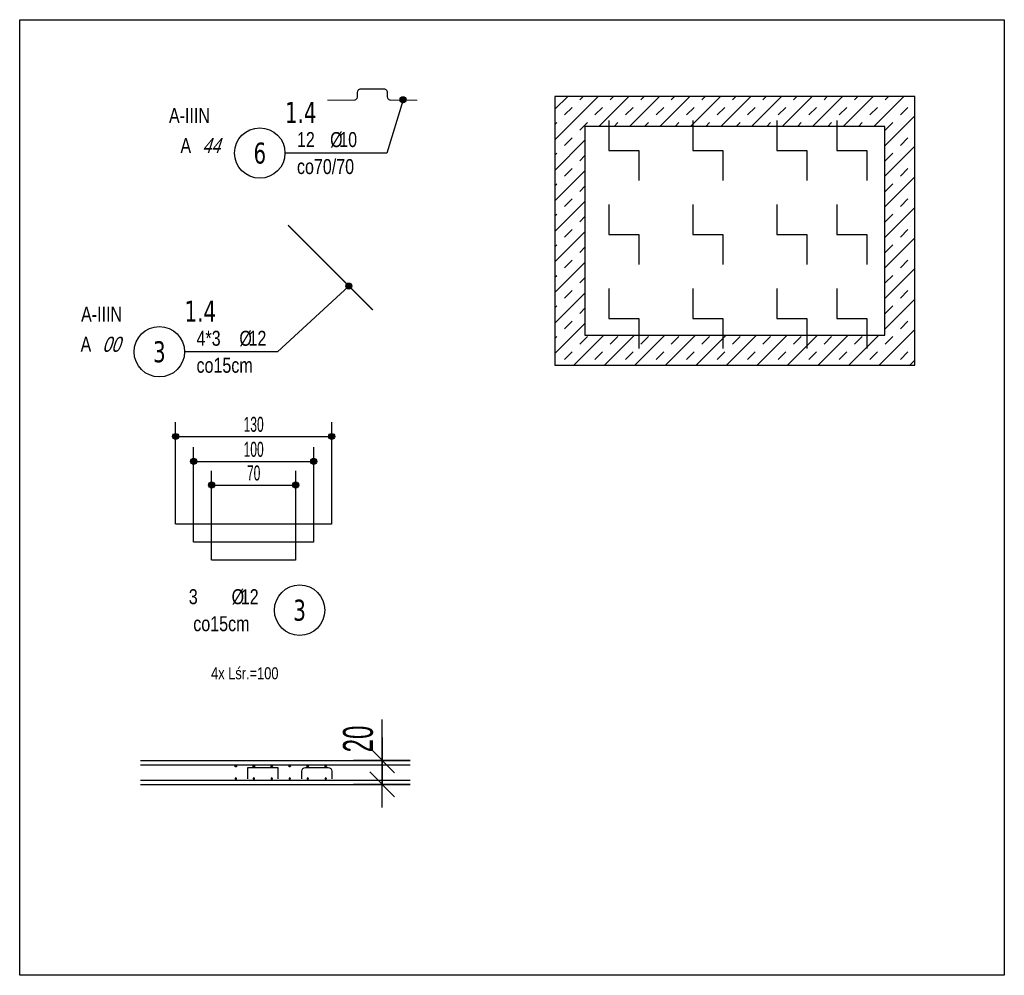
# Model space of a CAD drawing. Header units: millimetres. Extents: x -16329 to 169533, y -50079 to -15666.
# Tile 1 of 13: x -16061 to -15240, y -17452 to -16656. Entities that reach past the tile are written whole.
import ezdxf
from ezdxf.enums import TextEntityAlignment as Align

# ---------------------------------------------------------------- set-up
doc = ezdxf.new("R2010")
doc.units = ezdxf.units.MM
doc.header["$LTSCALE"] = 10
for name, color, linetype in [('BD_wig', 3, 'Continuous'), ('BZ_odn', 1, 'Continuous'), ('BZ_opi1', 7, 'Continuous'), ('BZ_opi2', 4, 'Continuous'), ('BZ_opi3', 30, 'Continuous'), ('BZ_opi4', 53, 'Continuous'), ('BZ_P_prz', 4, 'Continuous'), ('BZ_P_wid', 3, 'Continuous'), ('BZ_szr', 1, 'Continuous'), ('BZ_wym', 1, 'Continuous')]:
    doc.layers.add(name, color=color, linetype=linetype)
doc.layers.add('BZ_pom', color=6, linetype='Continuous', plot=False)
doc.styles.add('BIKTBG', font='tahoma.ttf', dxfattribs={"width": 0.85})
doc.styles.add('BIKTC', font='bikromsw.shx', dxfattribs={"width": 0.85})
doc.styles.add('BIKTS', font='bikromsw.shx', dxfattribs={"width": 0.8})
doc.styles.add('BIKWYM', font='bikromsw.shx', dxfattribs={"width": 0.6})
doc.dimstyles.new('BA_KR_100_cm', dxfattribs={"dimtxt": 25, "dimasz": 1.666667, "dimexe": 24, "dimexo": 0, "dimgap": 0, "dimtad": 0, "dimdec": 1, "dimrnd": 0.5, "dimzin": 9, "dimdsep": 46, "dimtxsty": 'BIKWYM', "dimblk": 'WYM-KR', "dimcen": 0, "dimdle": 20, "dimclrd": 256, "dimclre": 256, "dimclrt": 2, "dimadec": 0, "dimazin": 0, "dimtfac": 0.033333, "dimtdec": 1, "dimtmove": 0, "dimatfit": 3, "dimldrblk": 'WYM-KR', "dimfxl": 25, "dimfxlon": 1, "dimtvp": 0.8, "dimtolj": 1, "dimarcsym": 0})
doc.dimstyles.new('BZ_KP_50_cm', dxfattribs={"dimscale": 0.5, "dimtxt": 25, "dimasz": 1.666667, "dimexe": 24, "dimexo": 0, "dimgap": 0, "dimtad": 0, "dimdec": 1, "dimrnd": 0.5, "dimzin": 9, "dimdsep": 46, "dimtxsty": 'BIKWYM', "dimblk": 'WYM-KR', "dimblk1": 'WYM-KP', "dimblk2": 'WYM-KP', "dimsah": 1, "dimcen": 0, "dimdle": 20, "dimclrd": 256, "dimclre": 256, "dimclrt": 7, "dimadec": 0, "dimazin": 0, "dimtfac": 0.033333, "dimtdec": 1, "dimtmove": 0, "dimatfit": 3, "dimldrblk": 'WYM-KP', "dimfxl": 1, "dimtvp": 0.8, "dimtolj": 1, "dimarcsym": 0})

# ---------------------------------------------------------------- blocks, each defined once
blk = doc.blocks.new('WYM-KR')
at = {"color": 7, "linetype": 'ByBlock'}
blk.add_line((6.24, 6.24), (-6.24, -6.24), dxfattribs=at)
at = {"linetype": 'ByBlock'}
blk.add_line((11.52, 0), (-11.52, 0), dxfattribs=at)
blk = doc.blocks.new('*D31')
at = {"layer": 'BZ_opi1', "lineweight": -2}
for p, q in [((-15758.83, -17273.24), (-15758.83, -17239.19)), ((-15735.53, -17273.24), (-15782.83, -17273.24)), ((-15758.83, -17291.58), (-15758.83, -17274.91)), ((-15735.53, -17293.24), (-15782.83, -17293.24))]:
    blk.add_line(p, q, dxfattribs=at)
at = {"layer": 'Defpoints', "color": 0, "lineweight": -2}
for p in [(-15758.83, -17273.24), (-15735.53, -17273.24), (-15735.53, -17293.24)]:
    blk.add_point(p, dxfattribs=at)
at = {"layer": 'BZ_opi1', "lineweight": -2, "xscale": 1.666666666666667, "yscale": 1.666666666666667, "zscale": 1.666666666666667}
for p, rotation in [((-15758.83, -17273.24), 90), ((-15758.83, -17293.24), 270)]:
    blk.add_blockref('WYM-KR', p, dxfattribs=dict(at, rotation=rotation))
at = {"layer": 'BZ_opi1', "color": 2, "lineweight": -2, "insert": (-15778.83, -17255.38), "char_height": 25, "attachment_point": 5, "rotation": 90, "style": 'BIKWYM'}
blk.add_mtext('\\A1;20', dxfattribs=at)
blk = doc.blocks.new('PRET3')
blk.add_hatch(color=0).paths.add_polyline_path([(0.5, 0, 1), (-0.5, 0, 1)])
at = {"color": 0}
blk.add_circle((0, 0), 0.5, dxfattribs=at)
blk = doc.blocks.new('bik_BlkOpPretU', base_point=(18572.9, 5991.4))
at = {"layer": 'BZ_opi2', "style": 'BIKTBG', "width": 0.8}
blk.add_attdef('NUMER', text='', height=26.2, dxfattribs=at).set_placement((18420.6, 5991.4), align=Align.MIDDLE_CENTER)
at = {"layer": 'BZ_opi4', "style": 'BIKTS', "width": 0.8}
for tag, p in [('SZTUK', (18467.1, 5998.9)), ('PRZEDR_FI', (18535, 5998.9)), ('PRZEKROJ', (18546.4, 5998.9)), ('UWAGA', (18467.1, 5965.1))]:
    blk.add_attdef(tag, p, '', height=18.8, dxfattribs=at)
at = {"layer": 'BZ_pom', "width": 0.8}
for tag, p, height, style in [('GATUNEK', (18346.6, 6028.9), 18.8, 'BIKTS'), ('POZYCJA', (18452.1, 6028.9), 26.2, 'BIKTBG'), ('METODA_L', (18348.6, 5991.4), 18.8, 'BIKTS')]:
    blk.add_attdef(tag, p, '', height=height, dxfattribs=dict(at, style=style))
at = {"layer": 'BZ_wym', "width": 0.8}
for tag, p, height, style, flags in [('PRZEDR_L', (18467.1, 5937), 18.8, 'BIKTS', 1), ('DLUGOSC', (18467.1, 5908.9), 18.8, 'BIKTS', 1), ('TYP_PRETA', (18467.1, 5880.7), 18.8, 'BIKTS', 3), ('PRZEDR_NR', (18467.1, 5852.6), 26.2, 'BIKTBG', 1), ('PRZEDR_SZT', (18467.1, 5824.5), 18.8, 'BIKTS', 1), ('EURO_KOD', (18467.1, 5796.4), 18.8, 'BIKTS', 3), ('EURO_KOD_SEGMENTY', (18507.9, 5796.4), 18.8, 'BIKTS', 3), ('HAK_1', (18467.1, 5768.2), 18.8, 'BIKTS', 3), ('HAK_2', (18467.1, 5740.1), 18.8, 'BIKTS', 3), ('ID', (18467.1, 5712), 18.8, 'BIKTS', 3), ('ID_C', (18467.1, 5683.9), 18.8, 'BIKTS', 3), ('b_atr_0', (18467.1, 5655.7), 18.8, 'BIKTS', 3)]:
    blk.add_attdef(tag, p, '', height=height, dxfattribs=dict(at, style=style, flags=flags))
blk = doc.blocks.new('WYM-KP')
blk.add_hatch(color=256).paths.add_polyline_path([(3, 0, 1), (-3, 0, 1)])
blk.add_circle((0, 0), 3)
blk = doc.blocks.new('*D34')
at = {"layer": 'BZ_opi1', "lineweight": -2}
for p, q in [((-15901, -17106.27), (-15901, -17031.79)), ((-15830.9, -17106.27), (-15830.9, -17031.79)), ((-15900.17, -17043.79), (-15831.73, -17043.79))]:
    blk.add_line(p, q, dxfattribs=at)
at = {"layer": 'Defpoints', "color": 0, "lineweight": -2}
for p in [(-15830.9, -17043.79), (-15901, -17106.27), (-15830.9, -17106.27)]:
    blk.add_point(p, dxfattribs=at)
at = {"layer": 'BZ_opi1', "lineweight": -2, "xscale": 0.8333333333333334, "yscale": 0.8333333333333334, "zscale": 0.8333333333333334, "rotation": 180}
blk.add_blockref('WYM-KP', (-15901, -17043.79), dxfattribs=at)
at = {"layer": 'BZ_opi1', "lineweight": -2, "xscale": 0.8333333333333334, "yscale": 0.8333333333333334, "zscale": 0.8333333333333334}
blk.add_blockref('WYM-KP', (-15830.9, -17043.79), dxfattribs=at)
at = {"layer": 'BZ_opi1', "color": 7, "lineweight": -2, "insert": (-15865.95, -17033.79), "char_height": 12.5, "attachment_point": 5, "style": 'BIKWYM'}
blk.add_mtext('\\A1;70', dxfattribs=at)
blk = doc.blocks.new('*D35')
at = {"layer": 'BZ_opi1', "lineweight": -2}
for p, q in [((-15916, -17091.27), (-15916, -17012.06)), ((-15815.9, -17091.27), (-15815.9, -17012.06)), ((-15915.17, -17024.06), (-15816.73, -17024.06))]:
    blk.add_line(p, q, dxfattribs=at)
at = {"layer": 'Defpoints', "color": 0, "lineweight": -2}
for p in [(-15815.9, -17024.06), (-15916, -17091.27), (-15815.9, -17091.27)]:
    blk.add_point(p, dxfattribs=at)
at = {"layer": 'BZ_opi1', "lineweight": -2, "xscale": 0.8333333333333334, "yscale": 0.8333333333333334, "zscale": 0.8333333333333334, "rotation": 180}
blk.add_blockref('WYM-KP', (-15916, -17024.06), dxfattribs=at)
at = {"layer": 'BZ_opi1', "lineweight": -2, "xscale": 0.8333333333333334, "yscale": 0.8333333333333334, "zscale": 0.8333333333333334}
blk.add_blockref('WYM-KP', (-15815.9, -17024.06), dxfattribs=at)
at = {"layer": 'BZ_opi1', "color": 7, "lineweight": -2, "insert": (-15865.95, -17014.06), "char_height": 12.5, "attachment_point": 5, "style": 'BIKWYM'}
blk.add_mtext('\\A1;100', dxfattribs=at)
blk = doc.blocks.new('*D36')
at = {"layer": 'BZ_opi1', "lineweight": -2}
for p, q in [((-15931, -17076.27), (-15931, -16991.24)), ((-15800.9, -17076.27), (-15800.9, -16991.24)), ((-15930.17, -17003.24), (-15801.73, -17003.24))]:
    blk.add_line(p, q, dxfattribs=at)
at = {"layer": 'Defpoints', "color": 0, "lineweight": -2}
for p in [(-15800.9, -17003.24), (-15931, -17076.27), (-15800.9, -17076.27)]:
    blk.add_point(p, dxfattribs=at)
at = {"layer": 'BZ_opi1', "lineweight": -2, "xscale": 0.8333333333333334, "yscale": 0.8333333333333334, "zscale": 0.8333333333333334, "rotation": 180}
blk.add_blockref('WYM-KP', (-15931, -17003.24), dxfattribs=at)
at = {"layer": 'BZ_opi1', "lineweight": -2, "xscale": 0.8333333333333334, "yscale": 0.8333333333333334, "zscale": 0.8333333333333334}
blk.add_blockref('WYM-KP', (-15800.9, -17003.24), dxfattribs=at)
at = {"layer": 'BZ_opi1', "color": 7, "lineweight": -2, "insert": (-15865.95, -16993.24), "char_height": 12.5, "attachment_point": 5, "style": 'BIKWYM'}
blk.add_mtext('\\A1;130', dxfattribs=at)
blk = doc.blocks.new('bik_BlkOpPret', base_point=(1524.45, 7050.26))
at = {"layer": 'BZ_opi1', "style": 'BIKTS', "width": 0.6}
for tag, p in [('SZTUK', (1533.83, 7057.76)), ('PRZEDR_FI', (1554.72, 7057.76)), ('PRZEKROJ', (1563.29, 7057.76)), ('PRZEDR_L', (1533.83, 7024.01)), ('DLUGOSC', (1568.65, 7024.01)), ('UWAGA', (1533.83, 6997.76))]:
    blk.add_attdef(tag, p, '', height=18.75, dxfattribs=at)
at = {"layer": 'BZ_opi2', "style": 'BIKTBG', "width": 0.6}
blk.add_attdef('NUMER', text='', height=26.25, dxfattribs=at).set_placement((1620.77, 7050.26), align=Align.MIDDLE_CENTER)
at = {"layer": 'BZ_pom', "width": 0.6}
for tag, p, height, style in [('POZYCJA', (1589.27, 7087.76), 26.25, 'BIKTBG'), ('GATUNEK', (1630.22, 7087.76), 18.75, 'BIKTS'), ('METODA_L', (1639.09, 7050.26), 18.75, 'BIKTS'), ('EURO_KOD', (1663.74, 7050.26), 18.75, 'BIKTS')]:
    blk.add_attdef(tag, p, '', height=height, dxfattribs=dict(at, style=style))
at = {"layer": 'BZ_wym', "width": 0.6}
for tag, p, height, style, flags in [('PRZEDR_NR', (1533.83, 6969.63), 26.25, 'BIKTBG', 1), ('PRZEDR_SZT', (1533.83, 6941.51), 18.75, 'BIKTS', 1), ('TYP_PRETA', (1533.83, 6913.38), 18.75, 'BIKTS', 3), ('EURO_KOD_SEGMENTY', (1567.58, 6885.26), 18.75, 'BIKTS', 3), ('HAK_1', (1533.83, 6857.13), 18.75, 'BIKTS', 3), ('HAK_2', (1533.83, 6829.01), 18.75, 'BIKTS', 3), ('ID', (1533.83, 6800.88), 18.75, 'BIKTS', 3), ('ID_C', (1533.83, 6772.76), 18.75, 'BIKTS', 3), ('b_atr_0', (1533.83, 6744.63), 18.75, 'BIKTS', 3)]:
    blk.add_attdef(tag, p, '', height=height, dxfattribs=dict(at, style=style, flags=flags))

msp = doc.modelspace()

# ---------------------------------------------------------------- hatches: boundary and pattern name
at = {"layer": 'BZ_szr'}
h = msp.add_hatch(dxfattribs=at)
h.set_pattern_fill('BIK_ZELBET', color=8, scale=90, angle=45, pattern_type=2)
h.set_pattern_definition([(45, (-2605.323, 275.518), (-12.727922, 12.727922), []), (45, (-2611.687, 281.882), (-12.727922, 12.727922), [9, -9])])
h.paths.add_polyline_path([(-15614.84, -16943.84), (-15614.84, -16719.84), (-15314.79, -16719.84), (-15314.79, -16943.84)])
h.paths.add_polyline_path([(-15589.79, -16918.84), (-15589.79, -16744.84), (-15339.79, -16744.84), (-15339.79, -16918.84)], flags=16)

# ---------------------------------------------------------------- linework, layer by layer
at = {"layer": 'BD_wig'}
for points in [[(-15614.79, -16943.84), (-15314.79, -16943.84), (-15314.79, -16719.84), (-15614.79, -16719.84)], [(-15589.79, -16918.84), (-15339.79, -16918.84), (-15339.79, -16744.84), (-15589.79, -16744.84)]]:
    msp.add_lwpolyline(points, close=True, dxfattribs=at)
at = {"layer": 'BZ_odn', "lineweight": -2}
for centre in [(-15860.83, -16767.06), (-15944.57, -16932.68)]:
    msp.add_circle(centre, 21, dxfattribs=at)
at = {"layer": 'BZ_odn', "color": 252, "lineweight": -2}
msp.add_circle((-15827.65, -17148.04), 21, dxfattribs=at)
at = {"layer": 'BZ_opi1', "lineweight": -2}
for p, q in [((-15960.15, -17273.24), (-15735.53, -17273.24)), ((-15960.15, -17276.84), (-15735.53, -17276.84)), ((-15960.15, -17289.64), (-15735.53, -17289.64)), ((-15960.15, -17293.24), (-15735.53, -17293.24))]:
    msp.add_line(p, q, dxfattribs=at)
at = {"layer": 'BZ_opi1', "color": 3, "lineweight": -2}
msp.add_lwpolyline([(-16060.99, -16655.93), (-15240.21, -16655.93), (-15240.21, -17452.33), (-16060.99, -17452.33)], close=True, dxfattribs=at)
at = {"layer": 'BZ_opi1', "lineweight": -2}
for points in [[(-15569.79, -16739.84), (-15569.79, -16764.84), (-15544.79, -16764.84), (-15544.79, -16789.84)], [(-15499.79, -16739.84), (-15499.79, -16764.84), (-15474.79, -16764.84), (-15474.79, -16789.84)], [(-15429.79, -16739.84), (-15429.79, -16764.84), (-15404.79, -16764.84), (-15404.79, -16789.84)], [(-15379.79, -16739.84), (-15379.79, -16764.84), (-15354.79, -16764.84), (-15354.79, -16789.84)], [(-15569.79, -16809.84), (-15569.79, -16834.84), (-15544.79, -16834.84), (-15544.79, -16859.84)], [(-15499.79, -16809.84), (-15499.79, -16834.84), (-15474.79, -16834.84), (-15474.79, -16859.84)], [(-15429.79, -16809.84), (-15429.79, -16834.84), (-15404.79, -16834.84), (-15404.79, -16859.84)], [(-15379.79, -16809.84), (-15379.79, -16834.84), (-15354.79, -16834.84), (-15354.79, -16859.84)], [(-15569.79, -16879.84), (-15569.79, -16904.84), (-15544.79, -16904.84), (-15544.79, -16929.84)], [(-15499.79, -16879.84), (-15499.79, -16904.84), (-15474.79, -16904.84), (-15474.79, -16929.84)], [(-15429.79, -16879.84), (-15429.79, -16904.84), (-15404.79, -16904.84), (-15404.79, -16929.84)], [(-15379.79, -16879.84), (-15379.79, -16904.84), (-15354.79, -16904.84), (-15354.79, -16929.84)], [(-15870.81, -17288.54), (-15870.81, -17279.14), (-15845.81, -17279.14), (-15845.81, -17288.54)]]:
    msp.add_lwpolyline(points, dxfattribs=at)
at = {"layer": 'BZ_P_wid', "lineweight": -2, "const_width": 1}
msp.add_lwpolyline([(-15729.48, -16723.02), (-15751.48, -16723.02, -0.414214), (-15754.48, -16720.02), (-15754.48, -16716.62, 0.414214), (-15757.48, -16713.62), (-15776.48, -16713.62, 0.414214), (-15779.48, -16716.62), (-15779.48, -16720.02, -0.414214), (-15782.48, -16723.02), (-15804.48, -16723.02)], format="xyb", dxfattribs=at)
at = {"layer": 'BZ_P_wid', "const_width": 1.2}
msp.add_lwpolyline([(-15766.6, -16897.95), (-15837.31, -16827.24)], dxfattribs=at)
at = {"layer": 'BZ_P_wid', "lineweight": -2, "const_width": 1.2}
for points in [[(-15800.9, -17076.27), (-15931, -17076.27)], [(-15815.9, -17091.27), (-15916, -17091.27)], [(-15830.9, -17106.27), (-15901, -17106.27)]]:
    msp.add_lwpolyline(points, dxfattribs=at)
at = {"layer": 'BZ_P_wid', "lineweight": -2}
msp.add_lwpolyline([(-15825.81, -17288.54), (-15825.81, -17282.14, -0.414214), (-15822.81, -17279.14), (-15803.81, -17279.14, -0.414214), (-15800.81, -17282.14), (-15800.81, -17288.54)], format="xyb", dxfattribs=at)

# ---------------------------------------------------------------- block references
at = {"lineweight": -2}
ref = msp.add_blockref('bik_BlkOpPret', (-15755.07, -16767.06), dxfattribs=at)
ref.add_attrib('NUMER', '6', dxfattribs={"layer": 'BZ_opi2', "lineweight": -2, "height": 17.5, "style": 'BIKTBG', "width": 0.8}).set_placement((-15860.83, -16767.06), align=Align.MIDDLE_CENTER)
ref.add_attrib('POZYCJA', '1.4', (-15839.83, -16742.06), dxfattribs={"layer": 'BZ_pom', "lineweight": -2, "height": 17.5, "style": 'BIKTBG', "width": 0.8})
ref.add_attrib('SZTUK', '12', (-15829.83, -16762.06), dxfattribs={"layer": 'BZ_opi1', "lineweight": -2, "height": 12.5, "style": 'BIKTS', "width": 0.8})
ref.add_attrib('GATUNEK', 'A-IIIN', (-15936.54, -16742.06), dxfattribs={"layer": 'BZ_pom', "lineweight": -2, "height": 12.5, "style": 'BIKTS', "width": 0.8})
ref.add_attrib('PRZEKROJ', '10', (-15794.6, -16762.06), dxfattribs={"layer": 'BZ_opi1', "lineweight": -2, "height": 12.5, "style": 'BIKTS', "width": 0.8})
ref.add_attrib('UWAGA', 'co70/70', (-15829.83, -16784.56), dxfattribs={"layer": 'BZ_opi1', "lineweight": -2, "height": 12.5, "style": 'BIKTS', "width": 0.8})
ref.add_attrib('METODA_L', 'A', (-15926.98, -16767.06), dxfattribs={"layer": 'BZ_pom', "lineweight": -2, "height": 12.5, "style": 'BIKTS', "width": 0.8})
ref.add_attrib('PRZEDR_FI', '%%c', (-15802.22, -16762.06), dxfattribs={"layer": 'BZ_opi1', "lineweight": -2, "height": 12.5, "style": 'BIKTS', "width": 0.8})
ref.add_attrib('EURO_KOD', '44', (-15908.88, -16767.06), dxfattribs={"layer": 'BZ_pom', "lineweight": -2, "height": 12.5, "style": 'BIKTS', "oblique": 18, "width": 0.8})
ref = msp.add_blockref('bik_BlkOpPret', (-15845.95, -16932.68), dxfattribs=at)
ref.add_attrib('NUMER', '3', dxfattribs={"layer": 'BZ_opi2', "lineweight": -2, "height": 17.5, "style": 'BIKTBG', "width": 0.8}).set_placement((-15944.57, -16932.68), align=Align.MIDDLE_CENTER)
ref.add_attrib('POZYCJA', '1.4', (-15923.57, -16907.68), dxfattribs={"layer": 'BZ_pom', "lineweight": -2, "height": 17.5, "style": 'BIKTBG', "width": 0.8})
ref.add_attrib('SZTUK', '4*3', (-15913.57, -16927.68), dxfattribs={"layer": 'BZ_opi1', "lineweight": -2, "height": 12.5, "style": 'BIKTS', "width": 0.8})
ref.add_attrib('GATUNEK', 'A-IIIN', (-16009.81, -16907.68), dxfattribs={"layer": 'BZ_pom', "lineweight": -2, "height": 12.5, "style": 'BIKTS', "width": 0.8})
ref.add_attrib('PRZEKROJ', '12', (-15870.24, -16927.68), dxfattribs={"layer": 'BZ_opi1', "lineweight": -2, "height": 12.5, "style": 'BIKTS', "width": 0.8})
ref.add_attrib('UWAGA', 'co15cm', (-15913.57, -16950.18), dxfattribs={"layer": 'BZ_opi1', "lineweight": -2, "height": 12.5, "style": 'BIKTS', "width": 0.8})
ref.add_attrib('METODA_L', 'A', (-16010.24, -16932.68), dxfattribs={"layer": 'BZ_pom', "lineweight": -2, "height": 12.5, "style": 'BIKTS', "width": 0.8})
ref.add_attrib('PRZEDR_FI', '%%c', (-15877.85, -16927.68), dxfattribs={"layer": 'BZ_opi1', "lineweight": -2, "height": 12.5, "style": 'BIKTS', "width": 0.8})
ref.add_attrib('EURO_KOD', '00', (-15992.14, -16932.68), dxfattribs={"layer": 'BZ_pom', "lineweight": -2, "height": 12.5, "style": 'BIKTS', "oblique": 18, "width": 0.8})
ref = msp.add_blockref('bik_BlkOpPretU', (-15926.27, -17148.04), dxfattribs=dict(at, xscale=0.5, yscale=0.5, zscale=0.5))
ref.add_attrib('NUMER', '3', dxfattribs={"layer": 'BZ_opi2', "lineweight": -2, "height": 17.5, "style": 'BIKTBG', "width": 0.8}).set_placement((-15827.65, -17148.04), align=Align.MIDDLE_CENTER)
ref.add_attrib('SZTUK', '3', (-15920.02, -17143.04), dxfattribs={"layer": 'BZ_opi4', "lineweight": -2, "height": 12.5, "style": 'BIKTS', "width": 0.8})
ref.add_attrib('PRZEKROJ', '12', (-15876.69, -17143.04), dxfattribs={"layer": 'BZ_opi4', "lineweight": -2, "height": 12.5, "style": 'BIKTS', "width": 0.8})
ref.add_attrib('UWAGA', 'co15cm', (-15916.27, -17165.54), dxfattribs={"layer": 'BZ_opi4', "lineweight": -2, "height": 12.5, "style": 'BIKTS', "width": 0.8})
ref.add_attrib('PRZEDR_FI', '%%c', (-15884.31, -17143.04), dxfattribs={"layer": 'BZ_opi4', "lineweight": -2, "height": 12.5, "style": 'BIKTS', "width": 0.8})
at = {"layer": 'BZ_P_prz', "lineweight": -2, "xscale": 1.2, "yscale": 1.2, "zscale": 1.2}
for p in [(-15880.81, -17278.04), (-15865.81, -17278.04), (-15850.81, -17278.04), (-15835.81, -17278.04), (-15820.81, -17278.04), (-15805.81, -17278.04)]:
    msp.add_blockref('PRET3', p, dxfattribs=at)
at = {"layer": 'BZ_P_prz', "lineweight": -2, "xscale": -1.2, "yscale": 1.2, "zscale": 1.2, "rotation": 180}
for p in [(-15880.81, -17288.44), (-15865.81, -17288.44), (-15850.81, -17288.44), (-15835.81, -17288.44), (-15820.81, -17288.44), (-15805.81, -17288.44)]:
    msp.add_blockref('PRET3', p, dxfattribs=at)

# ---------------------------------------------------------------- texts
at = {"layer": 'BZ_opi3', "style": 'BIKTC', "width": 0.8}
msp.add_text('4x Lśr.=100', height=10, dxfattribs=at).set_placement((-15873.34, -17200.64), align=Align.MIDDLE_CENTER)

# ---------------------------------------------------------------- dimensions: what is measured, and where the dimension line sits
at = {"layer": 'BZ_opi1', "lineweight": -2}
for base, p1, p2, picture, middle in [((-15800.9, -17003.24), (-15931, -17076.27), (-15800.9, -17076.27), '*D36', (-15865.95, -16993.24)), ((-15815.9, -17024.06), (-15916, -17091.27), (-15815.9, -17091.27), '*D35', (-15865.95, -17014.06)), ((-15830.9, -17043.79), (-15901, -17106.27), (-15830.9, -17106.27), '*D34', (-15865.95, -17033.79))]:
    dim = msp.add_linear_dim(base=base, p1=p1, p2=p2, dimstyle='BZ_KP_50_cm', dxfattribs=at)
    dim.commit()
    dim.dimension.update_dxf_attribs({"geometry": picture, "text_midpoint": middle})
dim = msp.add_linear_dim(base=(-15758.83, -17273.24), p1=(-15735.53, -17293.24), p2=(-15735.53, -17273.24), angle=90, dimstyle='BA_KR_100_cm', override={"dimzin": 8}, dxfattribs=at)
dim.commit()
dim.dimension.update_dxf_attribs({"geometry": '*D31', "text_midpoint": (-15778.83, -17255.38)})

# ---------------------------------------------------------------- leaders
at = {"layer": 'BZ_odn', "lineweight": -2}
for points in [[(-15741.43, -16722.62), (-15755.07, -16767.06), (-15839.83, -16767.06)], [(-15786.65, -16877.9), (-15845.95, -16932.68), (-15923.57, -16932.68)]]:
    msp.add_leader(points, dimstyle='BZ_KP_50_cm', dxfattribs=at)

doc.saveas('drawing.dxf')
